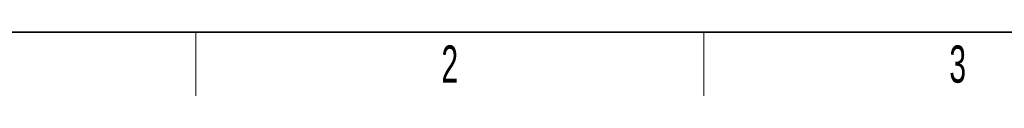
# Model space of a CAD drawing. Header units: millimetres. Extents: x 5 to 418, y 2 to 292.
# Tile 2 of 20: x 57 to 150, y 6 to 12. Entities that reach past the tile are written whole.
import ezdxf

# ---------------------------------------------------------------- set-up
doc = ezdxf.new("R2010")
doc.units = ezdxf.units.MM
doc.layers.add('SLD-0', color=7, linetype='Continuous')
doc.styles.add('SLDTEXTSTYLE0', font='TXT', dxfattribs={"width": 0.605})

msp = doc.modelspace()

# ---------------------------------------------------------------- linework, layer by layer
at = {"layer": 'SLD-0', "lineweight": 35}
msp.add_line((26, 12), (408, 12), dxfattribs=at)
at = {"layer": 'SLD-0', "lineweight": 18}
for p, q in [((73.75, 6), (73.75, 12)), ((121.5, 6), (121.5, 12))]:
    msp.add_line(p, q, dxfattribs=at)

# ---------------------------------------------------------------- texts
at = {"layer": 'SLD-0', "char_height": 3.5, "attachment_point": 2, "style": 'SLDTEXTSTYLE0'}
for s, insert in [('2', (97.6027, 10.743)), ('3', (145.3527, 10.743))]:
    msp.add_mtext(s, dxfattribs=dict(at, insert=insert))

doc.saveas('drawing.dxf')
